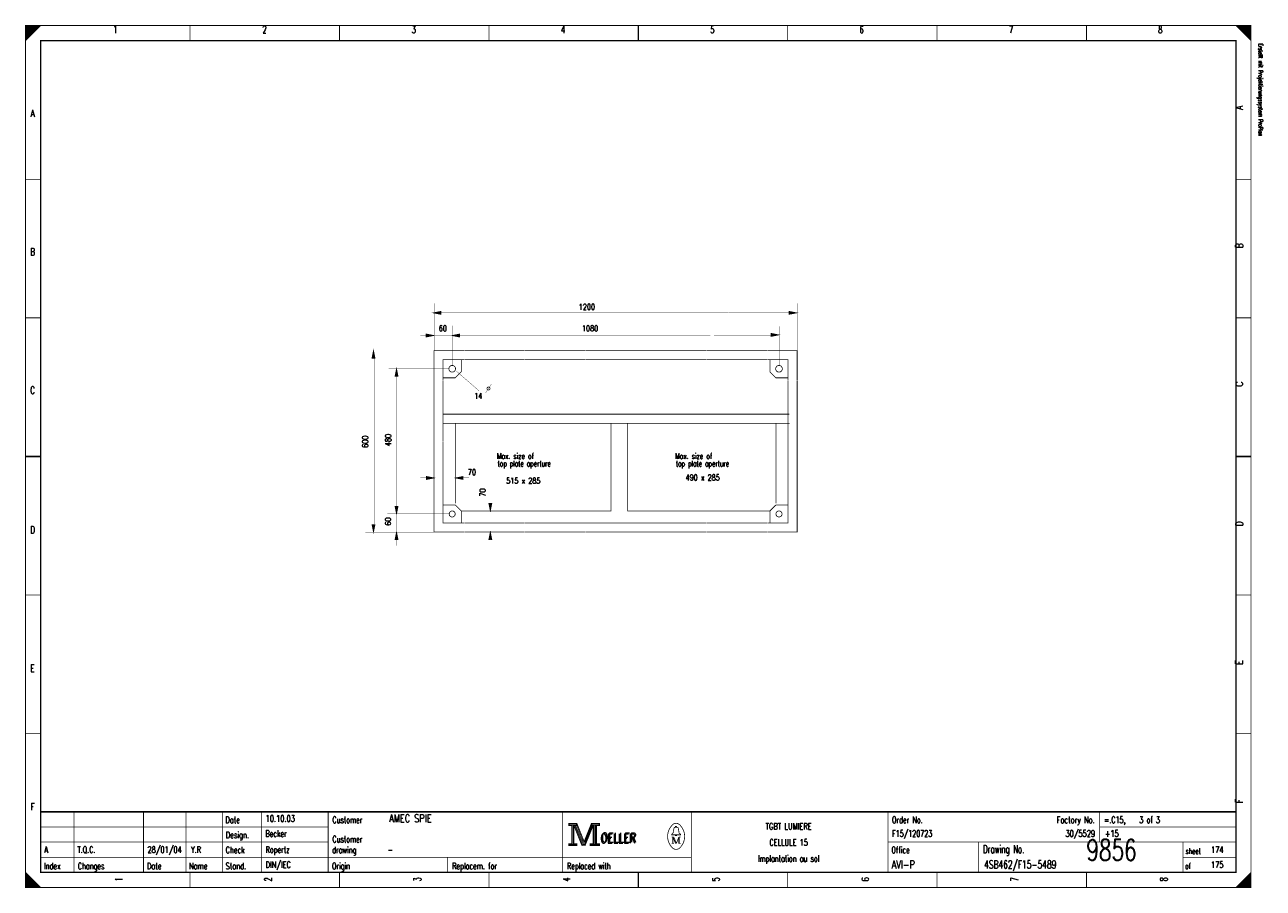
# Model space of a CAD drawing. Extents: x 0 to 409, y 0 to 285.
import ezdxf
from ezdxf.enums import TextEntityAlignment as Align

# ---------------------------------------------------------------- set-up
doc = ezdxf.new("R2010")
doc.units = 0
doc.header["$MEASUREMENT"] = 0
doc.linetypes.add('GESTRICHELT', pattern=[3.75, 3, -0.75])
doc.layers.get('0').update_dxf_attribs({"color": 9, "linetype": 'CONTINUOUS'})
doc.layers.add('1', color=7, linetype='CONTINUOUS')
doc.styles.get("Standard").update_dxf_attribs({"font": 'romans.shx', "bigfont": 'TXT.shx'})

msp = doc.modelspace()

# ---------------------------------------------------------------- linework, layer by layer
at = {"color": 0, "const_width": 0.25, "flags": 128}
for points in [[(0, 142.5), (0, 285), (405, 285), (405, 0), (0, 0), (0, 142.5)], [(0, 285), (5, 285), (0, 280), (0, 285)], [(0.25, 285), (0.25, 280.25), (0.5, 280.5), (0.5, 285), (0.75, 285), (0.75, 280.75), (1, 281), (1, 285), (1.25, 285), (1.25, 281.25), (1.5, 281.5), (1.5, 285), (1.75, 285), (1.75, 281.75), (2, 282)], [(2, 282), (2, 285), (2.25, 285), (2.25, 282.25), (2.5, 282.5), (2.5, 285), (2.75, 285), (2.75, 282.75), (3, 283), (3, 285), (3.25, 285), (3.25, 283.25), (3.5, 283.5), (3.5, 285), (3.75, 285)], [(3.75, 285), (3.75, 283.75), (4, 284), (4, 285), (4.25, 285), (4.25, 284.25), (4.5, 284.5), (4.5, 285), (4.75, 285), (4.75, 284.75)], [(400, 285), (405, 280), (404.75, 280.25), (404.75, 285), (404.5, 285), (404.5, 280.5), (404.25, 280.75), (404.25, 285), (404, 285), (404, 281), (403.75, 281.25), (403.75, 285), (403.5, 285), (403.5, 281.5), (403.25, 281.75)], [(401.5, 283.5), (401.5, 285), (401.25, 285), (401.25, 283.75), (401, 284), (401, 285), (400.75, 285), (400.75, 284.25), (400.5, 284.5), (400.5, 285), (400.25, 285), (400.25, 284.75)], [(403.25, 281.75), (403.25, 285), (403, 285), (403, 282), (402.75, 282.25), (402.75, 285), (402.5, 285), (402.5, 282.5), (402.25, 282.75), (402.25, 285), (402, 285), (402, 283), (401.75, 283.25), (401.75, 285), (401.5, 285)], [(179.5, 21.2), (179.5, 20.5), (180.5, 20.5), (180.5, 14.5), (179.5, 14.5), (179.5, 13.8), (182.2, 13.8), (182.2, 14.5), (181.2, 14.5), (181.2, 20.5), (182.2, 20.5), (182.2, 21.2), (179.5, 21.2)], [(180.7, 20.7), (180.7, 14.3), (181, 14.3), (181, 20.7)], [(181.2, 20.5), (183.9, 13.8), (184.9, 13.8), (187.6, 20.5)], [(181.8, 20.5), (184.2, 14.6), (184.6, 14.6)], [(182.2, 21.2), (184.6, 15.2), (187, 21.2)], [(182.2, 20.5), (184.4, 14.9), (184.7, 14.9)], [(184.6, 14.2), (184.9, 14.2), (187.4, 20.5)], [(184.6, 14.6), (184.8, 14.6), (187.2, 20.5)], [(187.6, 20.5), (187.6, 14.5), (186.6, 14.5), (186.6, 13.8), (187.1, 13.8)], [(187, 21.2), (187, 20.5), (188, 20.5), (188, 14.5), (187, 14.5), (187, 13.8), (189.7, 13.8), (189.7, 14.5), (188.7, 14.5), (188.7, 20.5), (189.7, 20.5), (189.7, 21.2), (187, 21.2)], [(187.8, 20.7), (187.8, 14.3), (188.3, 14.3), (188.3, 20.7), (188.5, 20.7), (188.5, 14.3)], [(214.8, 17.4), (213.5, 17.4), (213.5, 17.6), (214, 18), (214.3, 19.6)], [(213.9, 16.7), (213.9, 14.6), (213.5, 14.6)], [(213.9, 16.7), (214.8, 14.6), (215.1, 14.6)], [(214.8, 19.9), (214.8, 20.2), (215.2, 20.2), (215.2, 19.9)], [(215.2, 17.4), (216.5, 17.4), (216.5, 17.6), (216, 18), (215.7, 19.6)], [(0, 5), (0, 0), (5, 0), (0, 5), (0.25, 4.75), (0.25, 0), (0.5, 0), (0.5, 4.5), (0.75, 4.25), (0.75, 0), (1, 0), (1, 4), (1.25, 3.75), (1.25, 0), (1.5, 0)], [(404.75, 4.75), (404.75, 0), (404.5, 0), (404.5, 4.5), (404.25, 4.25), (404.25, 0), (404, 0), (404, 4), (403.75, 3.75), (403.75, 0), (403.5, 0), (403.5, 3.5), (403.25, 3.25), (403.25, 0), (403, 0)], [(1.5, 0), (1.5, 3.5), (1.75, 3.25), (1.75, 0), (2, 0), (2, 3), (2.25, 2.75), (2.25, 0), (2.5, 0), (2.5, 2.5), (2.75, 2.25), (2.75, 0), (3, 0), (3, 2), (3.25, 1.75)], [(3.25, 1.75), (3.25, 0), (3.5, 0), (3.5, 1.5), (3.75, 1.25), (3.75, 0), (4, 0), (4, 1), (4.25, 0.75), (4.25, 0), (4.5, 0), (4.5, 0.5), (4.75, 0.25)], [(401.25, 1.25), (401.25, 0), (401, 0), (401, 1), (400.75, 0.75), (400.75, 0), (400.5, 0), (400.5, 0.5), (400.25, 0.25), (400.25, 0)], [(403, 0), (403, 3), (402.75, 2.75), (402.75, 0), (402.5, 0), (402.5, 2.5), (402.25, 2.25), (402.25, 0), (402, 0), (402, 2), (401.75, 1.75), (401.75, 0), (401.5, 0), (401.5, 1.5), (401.25, 1.25)]]:
    msp.add_lwpolyline(points, dxfattribs=at)
at = {"color": 0, "flags": 128}
for points, const_width in [([(0, 285), (405, 285), (405, 0), (0, 0)], 0.25), ([(5, 280), (400, 280), (400, 5), (5, 5)], 0.5), ([(5, 280), (400, 280), (400, 5), (5, 5)], 0.25), ([(179.7, 21), (182, 21), (182, 20.7), (179.7, 20.7)], 0.25), ([(187.2, 21), (189.5, 21), (189.5, 20.7), (187.2, 20.7)], 0.25), ([(214.8, 17.4), (215.2, 17.4), (215.2, 17.1), (214.8, 17.1)], 0.25), ([(179.7, 14.3), (182, 14.3), (182, 14), (179.7, 14)], 0.25), ([(186.8, 14.3), (189.5, 14.3), (189.5, 14), (186.8, 14)], 0.25)]:
    msp.add_lwpolyline(points, close=True, dxfattribs=dict(at, const_width=const_width))
at = {"color": 0}
for points, const_width in [([(54.375, 285), (54.375, 280)], 0.25), ([(103.75, 285), (103.75, 280)], 0.25), ([(153.125, 285), (153.125, 280)], 0.25), ([(202.5, 280), (202.5, 285)], 0.5), ([(202.5, 285), (202.5, 280)], 0.25), ([(251.875, 285), (251.875, 280)], 0.25), ([(301.25, 285), (301.25, 280)], 0.25), ([(350.625, 285), (350.625, 280)], 0.25), ([(0, 234.167), (5, 234.167)], 0.25), ([(405, 234.167), (400, 234.167)], 0.25), ([(0, 188.334), (5, 188.334)], 0.25), ([(405, 188.334), (400, 188.334)], 0.25), ([(5, 142.5), (0, 142.5)], 0.5), ([(0, 142.5), (5, 142.5)], 0.25), ([(400, 142.5), (405, 142.5)], 0.5), ([(405, 142.5), (400, 142.5)], 0.25), ([(0, 96.667), (5, 96.667)], 0.25), ([(405, 96.667), (400, 96.667)], 0.25), ([(0, 50.834), (5, 50.834)], 0.25), ([(405, 50.834), (400, 50.834)], 0.25), ([(400, 25), (5, 25)], 0.5), ([(16, 5), (16, 25)], 0.25), ([(39, 5), (39, 25)], 0.25), ([(53, 5), (53, 25)], 0.25), ([(65, 25), (65, 5)], 0.25), ([(78, 25), (78, 5)], 0.25), ([(100, 25), (100, 5)], 0.25), ([(177.5, 25), (177.5, 5)], 0.25), ([(220, 25), (220, 5)], 0.25), ([(285, 25), (285, 5)], 0.25), ([(355, 25), (355, 15)], 0.25), ([(181.5, 20.5), (184, 14.2)], 0.25), ([(184.7, 14.9), (187, 20.6)], 0.25), ([(5, 20), (100, 20)], 0.25), ([(213.5, 16.7), (214.2, 16.7)], 0.25), ([(214.2, 16.7), (215.1, 14.6)], 0.25), ([(214.6, 19.9), (215.5, 19.9)], 0.25), ([(215.1, 14.6), (215.9, 16.7)], 0.25), ([(215.9, 14.6), (215.9, 16.7)], 0.25), ([(215.9, 16.7), (216.5, 16.7)], 0.25), ([(216.1, 16.7), (216.1, 14.6)], 0.25), ([(355, 20), (400, 20)], 0.25), ([(5, 15), (100, 15)], 0.25), ([(184, 14.2), (184.6, 14.2)], 0.25), ([(213.9, 14.6), (214.3, 14.6)], 0.25), ([(216.5, 14.6), (215.7, 14.6)], 0.25), ([(285, 15), (400, 15)], 0.25), ([(315, 15), (315, 5)], 0.25), ([(382.5, 15), (382.5, 5)], 0.25), ([(5, 10), (220, 10)], 0.25), ([(139.5, 10), (139.5, 5)], 0.25), ([(382.5, 10), (400, 10)], 0.25), ([(54.375, 0), (54.375, 5)], 0.25), ([(103.75, 0), (103.75, 5)], 0.25), ([(153.125, 0), (153.125, 5)], 0.25), ([(202.5, 5), (202.5, 0)], 0.5), ([(202.5, 0), (202.5, 5)], 0.25), ([(251.875, 0), (251.875, 5)], 0.25), ([(301.25, 0), (301.25, 5)], 0.25), ([(350.625, 0), (350.625, 5)], 0.25), ([(405, 5), (400, 0)], 0.25), ([(4.75, 0), (4.75, 0.25)], 0.25)]:
    msp.add_lwpolyline(points, dxfattribs=dict(at, const_width=const_width))
at = {"color": 0, "const_width": 0.25, "flags": 128}
for points in [[(213.499601, 20.388348, 0.373815), (213.488, 13.425, 0.373815)], [(216.493359, 20.403602, 0.530775), (213.513, 20.413, 0.530775)], [(216.498075, 13.401685, 0.378582), (216.463, 20.438, 0.378582)], [(214.6, 19.9, 0.414214), (214.3, 19.6, 0.414214)], [(215.7, 19.6, 0.414214), (215.4, 19.9, 0.414214)], [(213.502705, 13.401803, 0.532213), (216.488, 13.388, 0.532213)]]:
    msp.add_lwpolyline(points, format="xyb", dxfattribs=at)
at = {"layer": '1', "color": 0}
for points, const_width in [([(135, 193.1), (135, 177.5)], 0.1), ([(255, 193.1), (255, 177.5)], 0.1), ([(137.3, 189.7), (134.8, 190)], 0.25), ([(134.9, 190), (137.3, 190.3)], 0.25), ([(134.9, 190), (137.3, 190.1)], 0.25), ([(135.1, 190), (137.3, 189.9)], 0.25), ([(137.3, 190), (164.9, 190)], 0.1), ([(164.9, 190), (185, 190)], 0.1), ([(184.9, 190), (204.9, 190)], 0.1), ([(204.9, 190), (232.3, 190)], 0.1), ([(232.4, 190), (252.4, 190)], 0.1), ([(252.3, 190.3), (254.8, 190)], 0.25), ([(252.3, 190.1), (254.6, 190)], 0.25), ([(252.3, 189.9), (254.8, 190)], 0.25), ([(254.8, 190), (252.3, 189.7)], 0.25), ([(141, 185.8), (141, 172.8)], 0.1), ([(249.1, 185.5), (249.1, 172.5)], 0.1), ([(130.5, 182.5), (141, 182.5)], 0.1), ([(132.4, 182.8), (134.9, 182.5)], 0.25), ([(132.4, 182.6), (134.7, 182.5)], 0.25), ([(134.9, 182.5), (132.4, 182.2)], 0.25), ([(132.4, 182.4), (134.9, 182.5)], 0.25), ([(143.5, 182.2), (141, 182.5)], 0.25), ([(141.1, 182.5), (143.5, 182.8)], 0.25), ([(141.1, 182.5), (143.5, 182.6)], 0.25), ([(141.3, 182.5), (143.5, 182.4)], 0.25), ([(164.9, 182.6), (143.4, 182.6)], 0.1), ([(164.9, 182.6), (185, 182.6)], 0.1), ([(185, 182.6), (205, 182.6)], 0.1), ([(205, 182.6), (226.3, 182.6)], 0.1), ([(227.5, 182.6), (247.5, 182.6)], 0.1), ([(246.4, 183), (248.9, 182.7)], 0.25), ([(246.4, 182.8), (248.7, 182.7)], 0.25), ([(248.9, 182.7), (246.4, 182.4)], 0.25), ([(246.4, 182.6), (248.9, 182.7)], 0.25), ([(112.6, 177.6), (135, 177.6)], 0.1), ([(115, 177.3), (114.6, 175)], 0.25), ([(115, 177.3), (114.8, 175)], 0.25), ([(115, 177.2), (115.3, 175)], 0.25), ([(115, 177.2), (115.1, 175)], 0.25), ([(145.1, 177.5), (165, 177.5)], 0.25), ([(165.1, 177.5), (185, 177.5)], 0.25), ([(185.1, 177.5), (205, 177.5)], 0.25), ([(205.1, 177.5), (225, 177.5)], 0.25), ([(225.1, 177.5), (245, 177.5)], 0.25), ([(115.2, 120.2), (115.2, 174.9)], 0.1), ([(145.1, 174.5), (165, 174.5)], 0.25), ([(165.1, 174.5), (185, 174.5)], 0.25), ([(185.1, 174.5), (205, 174.5)], 0.25), ([(205.1, 174.5), (225, 174.5)], 0.25), ([(225.1, 174.5), (245, 174.5)], 0.25), ([(120, 171.6), (140, 171.6)], 0.1), ([(122.6, 171.3), (122.2, 169)], 0.25), ([(122.6, 171.3), (122.4, 169)], 0.25), ([(122.5, 125.7), (122.5, 169)], 0.1), ([(122.6, 171.2), (122.7, 169)], 0.25), ([(122.6, 171.2), (122.9, 169)], 0.25), ([(142.4, 170.7), (149.9, 164.2)], 0.1), ([(135, 147.7), (135, 167.6)], 0.25), ([(138, 147.6), (138, 167.5)], 0.25), ([(154, 166.5), (152, 163.5)], 0.1), ([(252, 147.6), (252, 167.5)], 0.25), ([(255, 147.6), (255, 167.5)], 0.25), ([(159, 156.5), (138, 156.5)], 0.25), ([(252.4, 156.5), (158.4, 156.5)], 0.25), ([(159, 153.5), (138, 153.5)], 0.25), ([(252.5, 153.5), (158.5, 153.5)], 0.25), ([(135, 127.5), (135, 148.1)], 0.25), ([(138, 127.5), (138, 147.5)], 0.25), ([(252, 127.5), (252, 148)], 0.25), ([(255, 127.4), (255, 148.1)], 0.25), ([(130.5, 135.4), (132.5, 135.4)], 0.1), ([(132.5, 135.7), (135, 135.4)], 0.25), ([(132.5, 135.5), (134.8, 135.4)], 0.25), ([(132.5, 135.3), (135, 135.4)], 0.25), ([(135, 135.4), (132.5, 135.1)], 0.25), ([(144.6, 135.1), (142.1, 135.4)], 0.25), ([(142.2, 135.4), (144.6, 135.7)], 0.25), ([(142.2, 135.4), (144.6, 135.5)], 0.25), ([(142.4, 135.4), (144.6, 135.3)], 0.25), ([(144.6, 135.4), (146.6, 135.4)], 0.1), ([(153.6, 124.6), (153.3, 127)], 0.25), ([(153.6, 124.6), (153.5, 127)], 0.25), ([(153.6, 124.5), (153.7, 127)], 0.25), ([(153.6, 124.5), (153.9, 127)], 0.25), ([(153.6, 127), (153.6, 129)], 0.1), ([(119.6, 123.5), (140.3, 123.5)], 0.1), ([(122.6, 123.6), (122.3, 126)], 0.25), ([(122.6, 123.6), (122.5, 126)], 0.25), ([(122.6, 123.5), (122.7, 126)], 0.25), ([(122.6, 123.5), (122.9, 126)], 0.25), ([(122.6, 123.5), (122.6, 117.6)], 0.1), ([(115, 117.6), (114.7, 120)], 0.25), ([(115, 117.6), (114.9, 120)], 0.25), ([(115, 117.5), (115.1, 120)], 0.25), ([(115, 117.5), (115.3, 120)], 0.25), ([(145.1, 120.5), (165, 120.5)], 0.25), ([(165.1, 120.5), (185, 120.5)], 0.25), ([(185, 120.5), (205, 120.5)], 0.25), ([(205.1, 120.5), (225, 120.5)], 0.25), ([(225.1, 120.5), (245, 120.5)], 0.25), ([(112.3, 117.5), (135, 117.5)], 0.1), ([(122.6, 117.3), (122.2, 115)], 0.25), ([(122.6, 117.3), (122.4, 115)], 0.25), ([(122.6, 117.2), (122.7, 115)], 0.25), ([(122.6, 117.2), (122.9, 115)], 0.25), ([(122.6, 117.6), (122.6, 113)], 0.1), ([(145.1, 117.5), (165, 117.5)], 0.25), ([(153.6, 117.3), (153.2, 115)], 0.25), ([(153.6, 117.3), (153.4, 115)], 0.25), ([(153.6, 117.2), (153.9, 115)], 0.25), ([(153.6, 117.2), (153.7, 115)], 0.25), ([(153.6, 117.6), (153.6, 113)], 0.1), ([(165.1, 117.5), (185, 117.5)], 0.25), ([(185.1, 117.5), (205, 117.5)], 0.25), ([(205.1, 117.5), (225, 117.5)], 0.25), ([(225.1, 117.5), (245, 117.5)], 0.25)]:
    msp.add_lwpolyline(points, dxfattribs=dict(at, const_width=const_width))
at = {"layer": '1', "color": 0, "const_width": 0.25, "flags": 128}
for points in [[(134.8, 190), (137.3, 190.5), (137.3, 189.5), (134.8, 190)], [(254.8, 190), (252.3, 190.5), (252.3, 189.5), (254.8, 190)], [(134.9, 182.5), (132.4, 183), (132.4, 182), (134.9, 182.5)], [(141, 182.5), (143.5, 183), (143.5, 182), (141, 182.5)], [(248.9, 182.7), (246.4, 183.2), (246.4, 182.2), (248.9, 182.7)], [(115, 177.5), (114.5, 175), (115.5, 175), (115, 177.5)], [(135, 167.6), (135, 177.5), (145, 177.5)], [(245.1, 177.5), (255, 177.5), (255, 167.6)], [(144, 174.5), (144, 170.5), (142, 168.5), (138, 168.5)], [(145, 174.5), (138, 174.5), (138, 167.6)], [(252, 167.6), (252, 174.5), (245.1, 174.5)], [(246, 174.5), (246, 170.5), (248, 168.5), (252, 168.5)], [(122.6, 171.5), (122.1, 169), (123.1, 169), (122.6, 171.5)], [(135, 135.4), (132.5, 135.9), (132.5, 134.9), (135, 135.4)], [(142.1, 135.4), (144.6, 135.9), (144.6, 134.9), (142.1, 135.4)], [(135, 127.5), (135, 117.5), (145, 117.5)], [(138, 127.5), (138, 120.5), (145, 120.5)], [(153.6, 124.5), (153.1, 127), (154.1, 127), (153.6, 124.5)], [(245.1, 120.5), (252, 120.5), (252, 127.5)], [(245.1, 117.5), (255, 117.5), (255, 127.5)], [(122.6, 123.5), (122.1, 126), (123.1, 126), (122.6, 123.5)], [(144, 120.5), (144, 124.5), (142, 126.5), (138, 126.5)], [(252, 126.5), (248, 126.5), (246, 124.5), (246, 120.5)], [(115, 117.5), (114.5, 120), (115.5, 120), (115, 117.5)], [(122.6, 117.5), (122.1, 115), (123.1, 115), (122.6, 117.5)], [(153.6, 117.5), (153.1, 115), (154.1, 115), (153.6, 117.5)]]:
    msp.add_lwpolyline(points, dxfattribs=at)
for points in [[(142.1, 171.5, 1), (139.9, 171.5, 1)], [(250.1, 171.5, 1), (247.9, 171.5, 1)], [(153.5, 165, 1), (152.5, 165, 1)], [(142, 123.5, 1), (140, 123.5, 1)], [(250, 123.5, 1), (248, 123.5, 1)]]:
    msp.add_lwpolyline(points, format="xyb", close=True, dxfattribs=at)
at = {"layer": '1', "color": 0, "linetype": 'GESTRICHELT', "const_width": 0.25}
for points in [[(142, 153.5), (142, 127)], [(248, 153.5), (248, 127)], [(226, 124.5), (246, 124.5)]]:
    msp.add_lwpolyline(points, dxfattribs=at)
at = {"layer": '1', "color": 0, "linetype": 'GESTRICHELT', "const_width": 0.25, "flags": 128}
for points in [[(193.5, 153.5), (193.5, 124.5), (144, 124.5)], [(226, 124.5), (199, 124.5), (199, 153.5)]]:
    msp.add_lwpolyline(points, dxfattribs=at)

# ---------------------------------------------------------------- texts
at = {"color": 0}
for s, height, width, p in [('1', 2.38125, 0.672, (29.654421, 284.858032)), ('2', 2.38125, 0.672, (78.988169, 284.858032)), ('3', 2.38125, 0.672, (128.321918, 284.858032)), ('4', 2.38125, 0.672, (177.655666, 284.858032)), ('5', 2.38125, 0.672, (226.989415, 284.858032)), ('6', 2.38125, 0.672, (276.323163, 284.858032)), ('7', 2.38125, 0.672, (325.656912, 284.858032)), ('8', 2.38125, 0.672, (374.99066, 284.858032)), ('A', 2.38125, 0.76, (2.325654, 257.174346)), ('B', 2.38125, 0.76, (2.325654, 211.389788)), ('C', 2.38125, 0.76, (2.325654, 165.60523)), ('D', 2.38125, 0.76, (2.325654, 119.465753)), ('E', 2.38125, 0.76, (2.325654, 73.681196)), ('F', 2.38125, 0.76, (2.325654, 27.896638)), ('TGBT LUMIERE', 2.143125, 0.754667, (252.188667, 21.295143)), ('CELLULE 15', 2.143125, 0.736, (252.188667, 15.971357)), ('Implantation au sol', 2.143125, 0.618526, (252.188667, 10.647572))]:
    msp.add_text(s, height=height, dxfattribs=dict(at, width=width)).set_placement(p, align=Align.TOP_CENTER)
at = {"color": 0, "width": 0.622634}
msp.add_text('Erstellt mit Projektierungssystem ProPlan', height=1.42875, rotation=270, dxfattribs=at).set_placement((407.023879, 279.056912), align=Align.BOTTOM_LEFT)
at = {"color": 0, "width": 0.76}
for s, p in [('A', (399.909527, 257.174346)), ('B', (399.909527, 211.389788)), ('C', (399.921949, 165.60523)), ('D', (399.921949, 119.465753)), ('E', (399.909527, 73.681196)), ('F', (399.909527, 27.896638))]:
    msp.add_text(s, height=2.38125, rotation=90, dxfattribs=at).set_placement(p, align=Align.TOP_LEFT)
at = {"color": 0}
for s, height, width, p in [('Date', 2.143125, 0.64, (66.054919, 23.424658)), ('Customer', 2.143125, 0.62, (101.403082, 23.424658)), ('Order No.', 2.143125, 0.656889, (286.328331, 23.424658)), ('=.C15,    3 of 3', 2.143125, 0.682, (356.433717, 23.424658)), ('Design.', 2.143125, 0.636571, (66.191563, 18.455791)), ('Customer', 2.143125, 0.62, (101.403082, 17.036115)), ('OELLER', 3.095625, 0.76, (189.964259, 17.745953)), ('OELLER', 3.095625, 0.76, (189.964259, 17.745953)), ('OELLER', 3.095625, 0.76, (190.319178, 18.100872)), ('Check', 2.143125, 0.632, (66.11703, 13.486924)), ('drawing', 2.143125, 0.6, (101.328549, 13.486924)), ('Office', 2.143125, 0.626667, (286.154421, 13.486924)), ('Drawing No.', 2.619375, 0.646545, (316.427242, 13.983811)), ('sheet', 1.905, 0.6, (383.377397, 12.990037)), ('Index', 2.143125, 0.632, (6.086021, 8.163138)), ('Changes', 2.143125, 0.622857, (17.262422, 8.163138)), ('Stand.', 2.143125, 0.642667, (66.11703, 8.163138)), ('Origin', 2.143125, 0.626667, (101.266438, 8.163138)), ('Replacem. for', 2.143125, 0.627077, (140.973007, 8.163138)), ('Replaced with', 2.143125, 0.619692, (178.949346, 8.163138)), ('of', 1.905, 0.6, (383.228331, 8.021171)), ('Date', 2.143125, 0.64, (40.145828, 8.163138)), ('Name', 2.143125, 0.64, (54.03736, 8.163138))]:
    msp.add_text(s, height=height, dxfattribs=dict(at, width=width)).set_placement(p, align=Align.TOP_LEFT)
for s, height, width, p in [('10.10.03', 2.143125, 0.678, (79.33599, 21.082192)), ('AMEC SPIE', 2.619375, 0.752889, (120.157005, 20.769863)), ('Becker', 2.143125, 0.626667, (79.273879, 16.113325)), ('F15/120723', 2.143125, 0.6832, (286.390442, 16.113325)), ('+15', 2.143125, 0.68, (356.701681, 16.113325)), ('A', 2.143125, 0.76, (6.212017, 10.789539)), ('T.Q.C.', 2.143125, 0.728, (17.163045, 10.789539)), ('28/01/04', 2.143125, 0.678, (40.294894, 10.789539)), ('Y.R', 2.143125, 0.738667, (54.665567, 10.789539)), ('Ropertz', 2.143125, 0.622857, (79.323568, 10.789539)), ('-', 2.143125, 0.696, (119.651245, 10.789539)), ('9856', 7, 0.6928, (350.581462, 6.783637)), ('174', 2.143125, 0.672, (391.771233, 10.789539)), ('DIN/IEC', 2.143125, 0.750857, (79.348412, 5.820672)), ('AVI-P', 2.619375, 0.7472, (286.241376, 5.508344)), ('4SB462/F15-5489', 2.619375, 0.6928, (316.787484, 5.508344)), ('175', 2.143125, 0.672, (391.771233, 5.820672))]:
    msp.add_text(s, height=height, dxfattribs=dict(at, width=width)).set_placement(p, align=Align.BOTTOM_LEFT)
at = {"color": 0, "width": 0.646545}
msp.add_text('Factory No.', height=2.143125, dxfattribs=at).set_placement((353.349471, 23.424658), align=Align.TOP_RIGHT)
at = {"color": 0, "width": 0.675429}
msp.add_text('30/5529', height=2.143125, dxfattribs=at).set_placement((353.464819, 16.113325), align=Align.BOTTOM_RIGHT)
at = {"color": 0, "width": 0.672}
for s, p in [('1', (29.654421, 2.697385)), ('2', (78.988169, 2.697385)), ('3', (128.321918, 2.697385)), ('4', (177.655666, 2.697385)), ('5', (226.989415, 2.697385)), ('6', (276.323163, 2.697385)), ('7', (325.656912, 2.697385)), ('8', (374.99066, 2.697385))]:
    msp.add_text(s, height=2.38125, rotation=90, dxfattribs=at).set_placement(p, align=Align.TOP_CENTER)
at = {"layer": '1', "color": 0}
for s, width, p in [('1200', 0.672, (182.823288, 192.933998)), ('1080', 0.672, (183.888045, 185.835616)), ('14', 0.672, (148.296762, 163.475716)), ('Max. size of', 0.637333, (155.755386, 143.600249)), ('Max. size of', 0.637333, (214.671949, 143.600249)), ('top plate aperture', 0.610667, (155.991407, 141.115816)), ('top plate aperture', 0.610667, (214.90797, 141.115816)), ('70', 0.672, (146.167248, 138.276463)), ('515 x 285', 0.669333, (158.875125, 135.437111)), ('490 x 285', 0.669333, (218.146606, 136.501868))]:
    msp.add_text(s, height=1.905, dxfattribs=dict(at, width=width)).set_placement(p, align=Align.TOP_LEFT)
at = {"layer": '1', "color": 0, "width": 0.672}
msp.add_text('60', height=1.905, dxfattribs=at).set_placement((137.904732, 185.835616), align=Align.TOP_CENTER)
msp.add_text('600', height=1.905, rotation=90, dxfattribs=at).set_placement((113.770237, 147.390785), align=Align.BOTTOM_CENTER)
for s, p in [('480', (121.372603, 145.923329)), ('70', (152.555791, 129.242134)), ('60', (121.322914, 119.65932))]:
    msp.add_text(s, height=1.905, rotation=90, dxfattribs=at).set_placement(p, align=Align.BOTTOM_LEFT)

doc.saveas('drawing.dxf')
